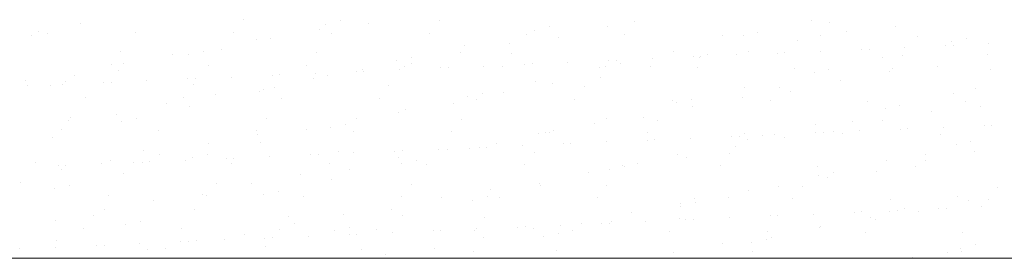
# Model space of a CAD drawing. Header units: millimetres. Extents: x -2274 to 12297, y -16157 to 26321.
# Tile 172 of 256: x -1866 to -1783, y -624 to -604. Entities that reach past the tile are written whole.
import ezdxf

# ---------------------------------------------------------------- set-up
doc = ezdxf.new("R2010")
doc.units = ezdxf.units.MM
doc.layers.add('-ŚCIANY NOŚNE', color=4, linetype='Continuous', lineweight=53)
doc.layers.add('KRESKOWANIE', color=8, linetype='Continuous')

msp = doc.modelspace()

# ---------------------------------------------------------------- linework, layer by layer
at = {"layer": '-ŚCIANY NOŚNE', "color": 253, "lineweight": 13}
msp.add_line((-2015, -624), (-1700, -624), dxfattribs=at)
at = {"layer": 'KRESKOWANIE', "color": 253, "linetype": 'Continuous', "lineweight": 13}
for p, q in [((-1860.452, -604.357), (-1860.452, -604.357)), ((-1846.819, -604.001), (-1846.819, -604.001)), ((-1839.929, -604.381), (-1839.929, -604.381)), ((-1838.689, -604.106), (-1838.689, -604.106)), ((-1836.36, -604.321), (-1836.36, -604.321)), ((-1830.445, -604.082), (-1830.445, -604.082)), ((-1821.21, -604.597), (-1821.21, -604.597)), ((-1816.321, -604.577), (-1816.321, -604.577)), ((-1814.07, -604.164), (-1814.07, -604.164)), ((-1799.267, -604.098), (-1799.267, -604.098)), ((-1797.696, -604.245), (-1797.696, -604.245)), ((-1792.229, -604.541), (-1792.229, -604.541)), ((-1864.59, -605.291), (-1864.59, -605.291)), ((-1864.005, -604.977), (-1864.005, -604.977)), ((-1863.236, -605.182), (-1863.236, -605.182)), ((-1855.838, -605.043), (-1855.838, -605.043)), ((-1847.631, -605.059), (-1847.631, -605.059)), ((-1840.438, -604.802), (-1840.438, -604.802)), ((-1839.463, -605.125), (-1839.463, -605.125)), ((-1831.257, -605.14), (-1831.257, -605.14)), ((-1823.089, -605.206), (-1823.089, -605.206)), ((-1822.45, -604.872), (-1822.45, -604.872)), ((-1814.882, -605.222), (-1814.882, -605.222)), ((-1806.714, -605.288), (-1806.714, -605.288)), ((-1804.971, -605.362), (-1804.971, -605.362)), ((-1803.731, -605.087), (-1803.731, -605.087)), ((-1798.508, -605.303), (-1798.508, -605.303)), ((-1796.307, -605.022), (-1796.307, -605.022)), ((-1790.34, -605.369), (-1790.34, -605.369)), ((-1845.756, -605.673), (-1845.756, -605.673)), ((-1844.551, -605.546), (-1844.551, -605.546)), ((-1828.277, -606.163), (-1828.277, -606.163)), ((-1824.536, -605.991), (-1824.536, -605.991)), ((-1820.459, -605.511), (-1820.459, -605.511)), ((-1800.42, -605.766), (-1800.42, -605.766)), ((-1788.003, -606.194), (-1788.003, -606.194)), ((-1787.492, -605.853), (-1787.492, -605.853)), ((-1787.369, -606.166), (-1787.369, -606.166)), ((-1786.252, -605.578), (-1786.252, -605.578)), ((-1784.374, -606.036), (-1784.374, -606.036)), ((-1857.105, -606.695), (-1857.105, -606.695)), ((-1852.766, -606.96), (-1852.766, -606.96)), ((-1851.46, -606.937), (-1851.46, -606.937)), ((-1850.22, -606.662), (-1850.22, -606.662)), ((-1848.688, -606.48), (-1848.688, -606.48)), ((-1840.731, -606.777), (-1840.731, -606.777)), ((-1828.649, -606.736), (-1828.649, -606.736)), ((-1824.357, -606.858), (-1824.357, -606.858)), ((-1810.798, -606.654), (-1810.798, -606.654)), ((-1809.167, -607.118), (-1809.167, -607.118)), ((-1808.532, -607.09), (-1808.532, -607.09)), ((-1807.982, -606.94), (-1807.982, -606.94)), ((-1805.538, -606.96), (-1805.538, -606.96)), ((-1804.557, -606.7), (-1804.557, -606.7)), ((-1802.112, -606.81), (-1802.112, -606.81)), ((-1801.478, -606.782), (-1801.478, -606.782)), ((-1798.483, -606.652), (-1798.483, -606.652)), ((-1795.058, -606.502), (-1795.058, -606.502)), ((-1794.423, -606.474), (-1794.423, -606.474)), ((-1791.608, -607.022), (-1791.608, -607.022)), ((-1791.429, -606.344), (-1791.429, -606.344)), ((-1784.518, -606.955), (-1784.518, -606.955)), ((-1857.917, -607.753), (-1857.917, -607.753)), ((-1856.878, -607.705), (-1856.878, -607.705)), ((-1849.749, -607.819), (-1849.749, -607.819)), ((-1841.543, -607.835), (-1841.543, -607.835)), ((-1833.981, -607.428), (-1833.981, -607.428)), ((-1833.375, -607.901), (-1833.375, -607.901)), ((-1832.786, -607.669), (-1832.786, -607.669)), ((-1832.741, -607.153), (-1832.741, -607.153)), ((-1826.701, -607.884), (-1826.701, -607.884)), ((-1825.168, -607.916), (-1825.168, -607.916)), ((-1823.276, -607.734), (-1823.276, -607.734)), ((-1822.641, -607.706), (-1822.641, -607.706)), ((-1819.647, -607.576), (-1819.647, -607.576)), ((-1816.502, -607.918), (-1816.502, -607.918)), ((-1816.221, -607.426), (-1816.221, -607.426)), ((-1815.587, -607.398), (-1815.587, -607.398)), ((-1815.262, -607.644), (-1815.262, -607.644)), ((-1812.748, -607.925), (-1812.748, -607.925)), ((-1812.592, -607.268), (-1812.592, -607.268)), ((-1808.635, -607.18), (-1808.635, -607.18)), ((-1793.319, -607.145), (-1793.319, -607.145)), ((-1788.656, -607.889), (-1788.656, -607.889)), ((-1861.016, -608.638), (-1861.016, -608.638)), ((-1857.287, -608.229), (-1857.287, -608.229)), ((-1844.439, -608.658), (-1844.439, -608.658)), ((-1843.805, -608.63), (-1843.805, -608.63)), ((-1840.81, -608.5), (-1840.81, -608.5)), ((-1839.808, -608.72), (-1839.808, -608.72)), ((-1837.384, -608.35), (-1837.384, -608.35)), ((-1836.864, -608.149), (-1836.864, -608.149)), ((-1836.75, -608.322), (-1836.75, -608.322)), ((-1833.756, -608.192), (-1833.756, -608.192)), ((-1830.33, -608.042), (-1830.33, -608.042)), ((-1829.696, -608.014), (-1829.696, -608.014)), ((-1817, -607.982), (-1817, -607.982)), ((-1808.794, -607.998), (-1808.794, -607.998)), ((-1800.626, -608.064), (-1800.626, -608.064)), ((-1799.023, -608.409), (-1799.023, -608.409)), ((-1797.783, -608.134), (-1797.783, -608.134)), ((-1792.733, -608.369), (-1792.733, -608.369)), ((-1792.419, -608.079), (-1792.419, -608.079)), ((-1784.252, -608.145), (-1784.252, -608.145)), ((-1865.094, -609.119), (-1865.094, -609.119)), ((-1864.968, -609.554), (-1864.968, -609.554)), ((-1862.991, -609.494), (-1862.991, -609.494)), ((-1861.974, -609.424), (-1861.974, -609.424)), ((-1861.751, -609.219), (-1861.751, -609.219)), ((-1858.548, -609.274), (-1858.548, -609.274)), ((-1857.914, -609.246), (-1857.914, -609.246)), ((-1854.919, -609.116), (-1854.919, -609.116)), ((-1851.493, -608.966), (-1851.493, -608.966)), ((-1851.017, -609.472), (-1851.017, -609.472)), ((-1850.859, -608.938), (-1850.859, -608.938)), ((-1847.865, -608.808), (-1847.865, -608.808)), ((-1840.977, -608.894), (-1840.977, -608.894)), ((-1834.643, -609.553), (-1834.643, -609.553)), ((-1822.329, -609.21), (-1822.329, -609.21)), ((-1820.963, -609.338), (-1820.963, -609.338)), ((-1816.885, -608.858), (-1816.885, -608.858)), ((-1796.846, -609.114), (-1796.846, -609.114)), ((-1849.192, -610.308), (-1849.192, -610.308)), ((-1845.512, -609.984), (-1845.512, -609.984)), ((-1845.114, -609.827), (-1845.114, -609.827)), ((-1844.272, -609.709), (-1844.272, -609.709)), ((-1826.793, -610.2), (-1826.793, -610.2)), ((-1825.075, -610.083), (-1825.075, -610.083)), ((-1818.268, -609.635), (-1818.268, -609.635)), ((-1804.85, -609.701), (-1804.85, -609.701)), ((-1801.894, -609.716), (-1801.894, -609.716)), ((-1800.983, -610.047), (-1800.983, -610.047)), ((-1787.371, -610.192), (-1787.371, -610.192)), ((-1785.519, -609.798), (-1785.519, -609.798)), ((-1860.036, -610.514), (-1860.036, -610.514)), ((-1853.305, -611.052), (-1853.305, -611.052)), ((-1851.829, -610.53), (-1851.829, -610.53)), ((-1843.661, -610.596), (-1843.661, -610.596)), ((-1835.455, -610.611), (-1835.455, -610.611)), ((-1829.213, -611.017), (-1829.213, -611.017)), ((-1828.033, -610.475), (-1828.033, -610.475)), ((-1827.287, -610.677), (-1827.287, -610.677)), ((-1819.08, -610.693), (-1819.08, -610.693)), ((-1810.912, -610.759), (-1810.912, -610.759)), ((-1810.554, -610.965), (-1810.554, -610.965)), ((-1809.314, -610.691), (-1809.314, -610.691)), ((-1805.061, -610.528), (-1805.061, -610.528)), ((-1802.706, -610.774), (-1802.706, -610.774)), ((-1794.538, -610.84), (-1794.538, -610.84)), ((-1791.835, -611.181), (-1791.835, -611.181)), ((-1786.331, -610.856), (-1786.331, -610.856)), ((-1785.082, -611.236), (-1785.082, -611.236)), ((-1857.442, -611.986), (-1857.442, -611.986)), ((-1851.339, -611.276), (-1851.339, -611.276)), ((-1833.86, -611.767), (-1833.86, -611.767)), ((-1833.29, -611.497), (-1833.29, -611.497)), ((-1809.174, -611.272), (-1809.174, -611.272)), ((-1793.075, -611.456), (-1793.075, -611.456)), ((-1789.16, -611.717), (-1789.16, -611.717)), ((-1861.52, -612.466), (-1861.52, -612.466)), ((-1861.304, -612.166), (-1861.304, -612.166)), ((-1857.043, -612.541), (-1857.043, -612.541)), ((-1855.803, -612.266), (-1855.803, -612.266)), ((-1844.929, -612.248), (-1844.929, -612.248)), ((-1838.324, -612.756), (-1838.324, -612.756)), ((-1837.403, -612.241), (-1837.403, -612.241)), ((-1828.555, -612.33), (-1828.555, -612.33)), ((-1817.389, -612.686), (-1817.389, -612.686)), ((-1816.381, -612.257), (-1816.381, -612.257)), ((-1813.311, -612.206), (-1813.311, -612.206)), ((-1812.18, -612.411), (-1812.18, -612.411)), ((-1798.902, -612.748), (-1798.902, -612.748)), ((-1795.806, -612.493), (-1795.806, -612.493)), ((-1793.272, -612.461), (-1793.272, -612.461)), ((-1784.771, -612.862), (-1784.771, -612.862)), ((-1784.137, -612.834), (-1784.137, -612.834)), ((-1862.115, -613.224), (-1862.115, -613.224)), ((-1853.947, -613.29), (-1853.947, -613.29)), ((-1845.741, -613.306), (-1845.741, -613.306)), ((-1845.618, -613.655), (-1845.618, -613.655)), ((-1841.54, -613.175), (-1841.54, -613.175)), ((-1839.564, -613.031), (-1839.564, -613.031)), ((-1837.573, -613.372), (-1837.573, -613.372)), ((-1829.366, -613.387), (-1829.366, -613.387)), ((-1822.085, -613.522), (-1822.085, -613.522)), ((-1821.501, -613.431), (-1821.501, -613.431)), ((-1821.199, -613.453), (-1821.199, -613.453)), ((-1820.845, -613.247), (-1820.845, -613.247)), ((-1812.992, -613.469), (-1812.992, -613.469)), ((-1804.824, -613.535), (-1804.824, -613.535)), ((-1802.306, -613.627), (-1802.306, -613.627)), ((-1798.88, -613.478), (-1798.88, -613.478)), ((-1798.246, -613.45), (-1798.246, -613.45)), ((-1797.41, -613.395), (-1797.41, -613.395)), ((-1796.618, -613.551), (-1796.618, -613.551)), ((-1795.252, -613.319), (-1795.252, -613.319)), ((-1791.826, -613.17), (-1791.826, -613.17)), ((-1791.192, -613.142), (-1791.192, -613.142)), ((-1788.45, -613.616), (-1788.45, -613.616)), ((-1788.197, -613.011), (-1788.197, -613.011)), ((-1862.87, -613.833), (-1862.87, -613.833)), ((-1849.731, -614.4), (-1849.731, -614.4)), ((-1845.391, -614.323), (-1845.391, -614.323)), ((-1825.639, -614.364), (-1825.639, -614.364)), ((-1823.47, -614.551), (-1823.47, -614.551)), ((-1820.044, -614.402), (-1820.044, -614.402)), ((-1819.409, -614.374), (-1819.409, -614.374)), ((-1816.415, -614.243), (-1816.415, -614.243)), ((-1812.989, -614.094), (-1812.989, -614.094)), ((-1812.355, -614.066), (-1812.355, -614.066)), ((-1809.361, -613.935), (-1809.361, -613.935)), ((-1805.935, -613.786), (-1805.935, -613.786)), ((-1805.3, -613.758), (-1805.3, -613.758)), ((-1804.606, -614.012), (-1804.606, -614.012)), ((-1803.366, -613.738), (-1803.366, -613.738)), ((-1801.487, -613.875), (-1801.487, -613.875)), ((-1787.127, -614.503), (-1787.127, -614.503)), ((-1785.887, -614.228), (-1785.887, -614.228)), ((-1855.215, -614.943), (-1855.215, -614.943)), ((-1853.868, -615.333), (-1853.868, -615.333)), ((-1849.855, -615.313), (-1849.855, -615.313)), ((-1841.207, -615.326), (-1841.207, -615.326)), ((-1840.573, -615.298), (-1840.573, -615.298)), ((-1838.841, -615.024), (-1838.841, -615.024)), ((-1837.579, -615.167), (-1837.579, -615.167)), ((-1834.153, -615.018), (-1834.153, -615.018)), ((-1833.518, -614.99), (-1833.518, -614.99)), ((-1830.524, -614.859), (-1830.524, -614.859)), ((-1829.717, -614.844), (-1829.717, -614.844)), ((-1827.912, -614.814), (-1827.912, -614.814)), ((-1827.098, -614.71), (-1827.098, -614.71)), ((-1826.464, -614.682), (-1826.464, -614.682)), ((-1822.466, -615.106), (-1822.466, -615.106)), ((-1810.433, -615.304), (-1810.433, -615.304)), ((-1806.092, -615.187), (-1806.092, -615.187)), ((-1805.6, -614.62), (-1805.6, -614.62)), ((-1789.718, -615.269), (-1789.718, -615.269)), ((-1785.586, -615.064), (-1785.586, -615.064)), ((-1864.234, -615.985), (-1864.234, -615.985)), ((-1858.742, -616.091), (-1858.742, -616.091)), ((-1857.946, -615.814), (-1857.946, -615.814)), ((-1856.027, -616.001), (-1856.027, -616.001)), ((-1855.316, -615.942), (-1855.316, -615.942)), ((-1854.682, -615.914), (-1854.682, -615.914)), ((-1851.687, -615.783), (-1851.687, -615.783)), ((-1851.095, -615.588), (-1851.095, -615.588)), ((-1848.262, -615.634), (-1848.262, -615.634)), ((-1847.859, -616.067), (-1847.859, -616.067)), ((-1847.627, -615.606), (-1847.627, -615.606)), ((-1844.633, -615.475), (-1844.633, -615.475)), ((-1839.653, -616.082), (-1839.653, -616.082)), ((-1833.829, -615.589), (-1833.829, -615.589)), ((-1833.616, -616.078), (-1833.616, -616.078)), ((-1832.376, -615.803), (-1832.376, -615.803)), ((-1831.485, -616.148), (-1831.485, -616.148)), ((-1823.278, -616.164), (-1823.278, -616.164)), ((-1813.815, -616.033), (-1813.815, -616.033)), ((-1809.737, -615.553), (-1809.737, -615.553)), ((-1792.954, -615.795), (-1792.954, -615.795)), ((-1789.698, -615.809), (-1789.698, -615.809)), ((-1862.371, -616.25), (-1862.371, -616.25)), ((-1862.058, -616.558), (-1862.058, -616.558)), ((-1861.736, -616.222), (-1861.736, -616.222)), ((-1856.922, -616.88), (-1856.922, -616.88)), ((-1842.044, -617.003), (-1842.044, -617.003)), ((-1837.967, -616.523), (-1837.967, -616.523)), ((-1817.928, -616.778), (-1817.928, -616.778)), ((-1816.137, -616.569), (-1816.137, -616.569)), ((-1815.11, -616.23), (-1815.11, -616.23)), ((-1814.897, -616.294), (-1814.897, -616.294)), ((-1806.904, -616.245), (-1806.904, -616.245)), ((-1798.736, -616.311), (-1798.736, -616.311)), ((-1797.418, -616.784), (-1797.418, -616.784)), ((-1793.836, -616.742), (-1793.836, -616.742)), ((-1790.529, -616.327), (-1790.529, -616.327)), ((-1865.502, -617.638), (-1865.502, -617.638)), ((-1849.127, -617.719), (-1849.127, -617.719)), ((-1846.157, -617.747), (-1846.157, -617.747)), ((-1839.443, -617.37), (-1839.443, -617.37)), ((-1832.753, -617.801), (-1832.753, -617.801)), ((-1822.065, -617.712), (-1822.065, -617.712)), ((-1798.658, -617.059), (-1798.658, -617.059)), ((-1797.914, -617.223), (-1797.914, -617.223)), ((-1862.626, -618.144), (-1862.626, -618.144)), ((-1861.386, -617.869), (-1861.386, -617.869)), ((-1845.147, -618.635), (-1845.147, -618.635)), ((-1843.907, -618.36), (-1843.907, -618.36)), ((-1826.143, -618.192), (-1826.143, -618.192)), ((-1821.964, -617.861), (-1821.964, -617.861)), ((-1816.378, -617.882), (-1816.378, -617.882)), ((-1804.485, -618.351), (-1804.485, -618.351)), ((-1802.026, -617.967), (-1802.026, -617.967)), ((-1800.004, -617.964), (-1800.004, -617.964)), ((-1783.629, -618.045), (-1783.629, -618.045)), ((-1858.146, -618.761), (-1858.146, -618.761)), ((-1854.372, -619.161), (-1854.372, -619.161)), ((-1850.294, -618.681), (-1850.294, -618.681)), ((-1849.939, -618.777), (-1849.939, -618.777)), ((-1841.771, -618.843), (-1841.771, -618.843)), ((-1833.565, -618.858), (-1833.565, -618.858)), ((-1830.255, -618.937), (-1830.255, -618.937)), ((-1827.668, -619.125), (-1827.668, -619.125)), ((-1826.428, -618.85), (-1826.428, -618.85)), ((-1825.397, -618.924), (-1825.397, -618.924)), ((-1817.19, -618.94), (-1817.19, -618.94)), ((-1810.241, -619.381), (-1810.241, -619.381)), ((-1809.022, -619.006), (-1809.022, -619.006)), ((-1808.949, -619.341), (-1808.949, -619.341)), ((-1806.163, -618.901), (-1806.163, -618.901)), ((-1800.816, -619.022), (-1800.816, -619.022)), ((-1792.648, -619.088), (-1792.648, -619.088)), ((-1787.006, -618.842), (-1787.006, -618.842)), ((-1786.125, -619.156), (-1786.125, -619.156)), ((-1784.441, -619.103), (-1784.441, -619.103)), ((-1858.485, -619.906), (-1858.485, -619.906)), ((-1850.974, -619.926), (-1850.974, -619.926)), ((-1834.393, -619.87), (-1834.393, -619.87)), ((-1814.354, -620.126), (-1814.354, -620.126)), ((-1810.189, -619.616), (-1810.189, -619.616)), ((-1799.074, -620.295), (-1799.074, -620.295)), ((-1795.649, -620.145), (-1795.649, -620.145)), ((-1795.014, -620.117), (-1795.014, -620.117)), ((-1792.71, -620.106), (-1792.71, -620.106)), ((-1792.02, -619.987), (-1792.02, -619.987)), ((-1791.47, -619.831), (-1791.47, -619.831)), ((-1790.262, -620.09), (-1790.262, -620.09)), ((-1788.594, -619.837), (-1788.594, -619.837)), ((-1787.96, -619.809), (-1787.96, -619.809)), ((-1784.966, -619.679), (-1784.966, -619.679)), ((-1862.622, -620.839), (-1862.622, -620.839)), ((-1859.413, -620.414), (-1859.413, -620.414)), ((-1855.438, -620.916), (-1855.438, -620.916)), ((-1843.039, -620.495), (-1843.039, -620.495)), ((-1842.583, -621.095), (-1842.583, -621.095)), ((-1838.471, -620.35), (-1838.471, -620.35)), ((-1833.495, -620.417), (-1833.495, -620.417)), ((-1826.665, -620.577), (-1826.665, -620.577)), ((-1818.491, -621.059), (-1818.491, -621.059)), ((-1816.812, -621.069), (-1816.812, -621.069)), ((-1816.178, -621.041), (-1816.178, -621.041)), ((-1816.016, -620.908), (-1816.016, -620.908)), ((-1813.183, -620.911), (-1813.183, -620.911)), ((-1810.29, -620.658), (-1810.29, -620.658)), ((-1809.758, -620.761), (-1809.758, -620.761)), ((-1809.123, -620.733), (-1809.123, -620.733)), ((-1806.129, -620.603), (-1806.129, -620.603)), ((-1802.703, -620.453), (-1802.703, -620.453)), ((-1802.069, -620.425), (-1802.069, -620.425)), ((-1794.34, -620.57), (-1794.34, -620.57)), ((-1793.916, -620.74), (-1793.916, -620.74)), ((-1860.225, -621.472), (-1860.225, -621.472)), ((-1856.678, -621.191), (-1856.678, -621.191)), ((-1852.057, -621.538), (-1852.057, -621.538)), ((-1843.851, -621.553), (-1843.851, -621.553)), ((-1839.199, -621.681), (-1839.199, -621.681)), ((-1837.959, -621.407), (-1837.959, -621.407)), ((-1837.341, -621.965), (-1837.341, -621.965)), ((-1835.683, -621.619), (-1835.683, -621.619)), ((-1834.347, -621.835), (-1834.347, -621.835)), ((-1830.921, -621.685), (-1830.921, -621.685)), ((-1830.287, -621.657), (-1830.287, -621.657)), ((-1827.476, -621.635), (-1827.476, -621.635)), ((-1827.292, -621.527), (-1827.292, -621.527)), ((-1823.867, -621.377), (-1823.867, -621.377)), ((-1823.232, -621.349), (-1823.232, -621.349)), ((-1822.569, -621.539), (-1822.569, -621.539)), ((-1820.48, -621.897), (-1820.48, -621.897)), ((-1820.238, -621.219), (-1820.238, -621.219)), ((-1819.308, -621.701), (-1819.308, -621.701)), ((-1811.102, -621.716), (-1811.102, -621.716)), ((-1802.934, -621.782), (-1802.934, -621.782)), ((-1798.537, -621.398), (-1798.537, -621.398)), ((-1798.452, -621.315), (-1798.452, -621.315)), ((-1794.727, -621.798), (-1794.727, -621.798)), ((-1786.559, -621.864), (-1786.559, -621.864)), ((-1862.505, -622.483), (-1862.505, -622.483)), ((-1855.51, -622.759), (-1855.51, -622.759)), ((-1852.085, -622.609), (-1852.085, -622.609)), ((-1851.45, -622.581), (-1851.45, -622.581)), ((-1850.798, -622.509), (-1850.798, -622.509)), ((-1848.456, -622.451), (-1848.456, -622.451)), ((-1846.721, -622.028), (-1846.721, -622.028)), ((-1845.03, -622.301), (-1845.03, -622.301)), ((-1844.396, -622.273), (-1844.396, -622.273)), ((-1841.401, -622.143), (-1841.401, -622.143)), ((-1837.976, -621.993), (-1837.976, -621.993)), ((-1826.682, -622.284), (-1826.682, -622.284)), ((-1821.72, -622.172), (-1821.72, -622.172)), ((-1806.667, -622.729), (-1806.667, -622.729)), ((-1804.241, -622.663), (-1804.241, -622.663)), ((-1803.001, -622.388), (-1803.001, -622.388)), ((-1802.59, -622.248), (-1802.59, -622.248)), ((-1865.559, -623.197), (-1865.559, -623.197)), ((-1862.565, -623.067), (-1862.565, -623.067)), ((-1859.139, -622.917), (-1859.139, -622.917)), ((-1858.505, -622.889), (-1858.505, -622.889)), ((-1854.911, -623.253), (-1854.911, -623.253)), ((-1853.325, -623.19), (-1853.325, -623.19)), ((-1845.026, -622.973), (-1845.026, -622.973)), ((-1836.951, -623.272), (-1836.951, -623.272)), ((-1830.819, -623.218), (-1830.819, -623.218)), ((-1827.547, -623.464), (-1827.547, -623.464)), ((-1820.576, -623.353), (-1820.576, -623.353)), ((-1810.78, -623.473), (-1810.78, -623.473)), ((-1804.202, -623.435), (-1804.202, -623.435)), ((-1787.827, -623.516), (-1787.827, -623.516)), ((-1786.762, -623.153), (-1786.762, -623.153)), ((-1786.688, -623.437), (-1786.688, -623.437)), ((-1785.522, -622.878), (-1785.522, -622.878)), ((-1849.49, -623.963), (-1849.49, -623.963)), ((-1834.897, -623.698), (-1834.897, -623.698)), ((-1810.068, -623.955), (-1810.068, -623.955)), ((-1790.766, -623.918), (-1790.766, -623.918))]:
    msp.add_line(p, q, dxfattribs=at)

doc.saveas('drawing.dxf')
